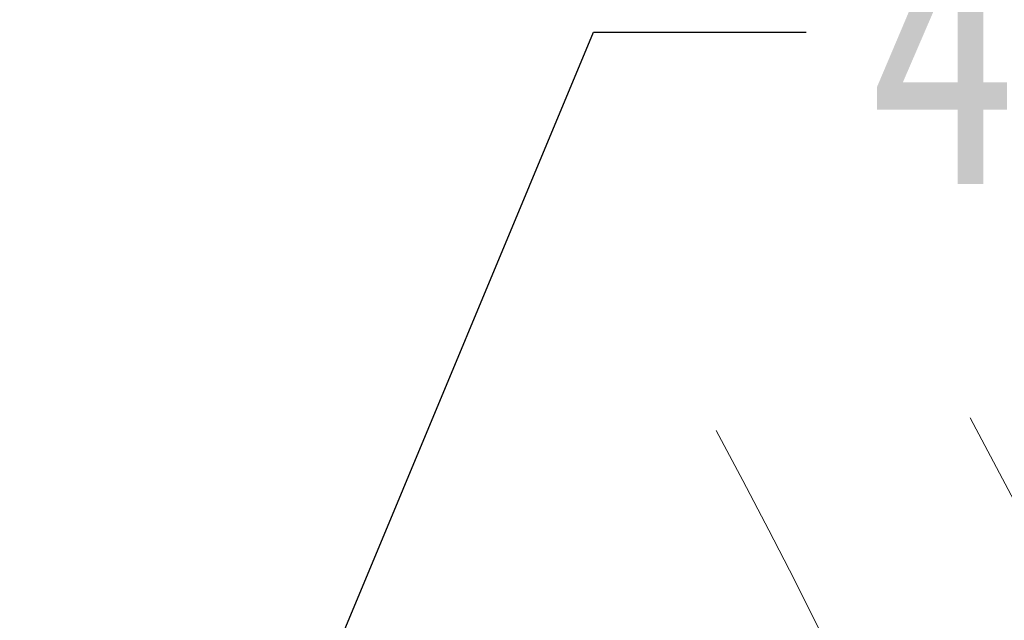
# Model space of a CAD drawing. Header units: millimetres. Extents: x 2205 to 3679, y 833 to 1866.
# Tile 68 of 86: x 3337 to 3380, y 1682 to 1708. Entities that reach past the tile are written whole.
import ezdxf

# ---------------------------------------------------------------- set-up
doc = ezdxf.new("R2010")
doc.units = ezdxf.units.MM
doc.linetypes.add('PHANTOM2', pattern=[31.75, 15.875, -3.175, 3.175, -3.175, 3.175, -3.175])
doc.styles.get("Standard").update_dxf_attribs({"font": '仿宋_GB2312.ttf', "width": 0.8})
doc.dimstyles.new('ISO-25.1', dxfattribs={"dimtxt": 6, "dimasz": 5, "dimexe": 3.5, "dimexo": 0.625, "dimgap": 1.5, "dimtad": 1, "dimtoh": 1, "dimtxsty": 'Standard', "dimcen": 2.5, "dimadec": 0, "dimazin": 0, "dimtfac": 1, "dimtmove": 0, "dimatfit": 3, "dimfxl": 0, "dimarcsym": 0})

msp = doc.modelspace()

# ---------------------------------------------------------------- linework, layer by layer
at = {"color": 3, "linetype": 'PHANTOM2', "lineweight": 9, "ltscale": 1.030123}
for points in [[(3378.222, 1690.43), (3388.794, 1656.192), (3365.13, 1611.382), (3375.703, 1577.144)], [(3367.079, 1689.862), (3377.651, 1655.625), (3353.987, 1610.814), (3364.56, 1576.577)]]:
    msp.add_spline(points, degree=3, dxfattribs=at)

# ---------------------------------------------------------------- texts
at = {"color": 5, "lineweight": 9, "insert": (3373.739, 1712.793), "char_height": 12.1, "width": 1.815, "attachment_point": 1}
msp.add_mtext('4', dxfattribs=at)

# ---------------------------------------------------------------- leaders
at = {"color": 5, "lineweight": 9}
msp.add_leader([(3339.007, 1652.899), (3361.691, 1707.348), (3371.016, 1707.348)], dimstyle='ISO-25.1', override={"dimgap": 1.5, "dimtad": 0, "dimldrblk": 'Dot'}, dxfattribs=at)

doc.saveas('drawing.dxf')
